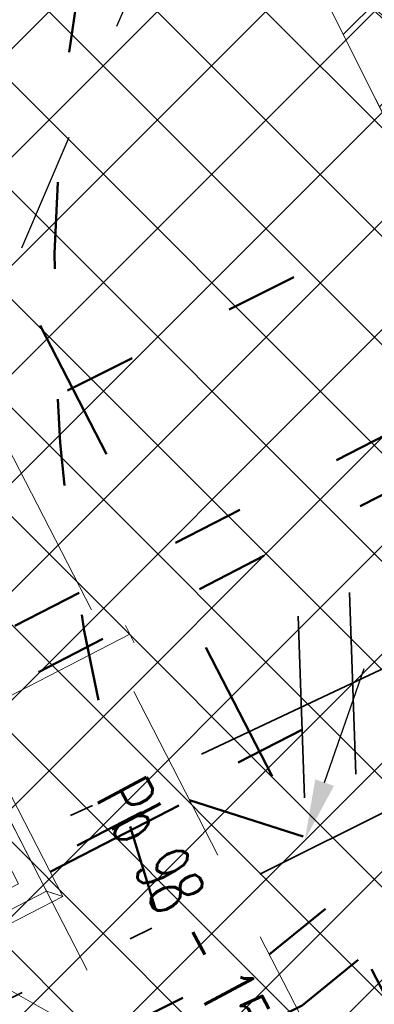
# Model space of a CAD drawing. Header units: metres. Extents: x 7472034 to 8439876, y 5890181 to 5961460.
# Tile 33 of 202: x 8439494.7 to 8439496.17, y 5890381.44 to 5890385.52. Entities that reach past the tile are written whole.
import ezdxf
from ezdxf import colors
from ezdxf.entities.mleader import LeaderData, LeaderLine
from ezdxf.math import Vec2, Vec3

# ---------------------------------------------------------------- set-up
doc = ezdxf.new("R2010")
doc.units = ezdxf.units.M
doc.header["$MEASUREMENT"] = 0
for name, pattern in [('$0$L218_500', [1, 0.5, -0.5]), ('ACAD_ISO03W100', [30, 12, -18]), ('DASHDOTX2', [2, 1, -0.5, 0, -0.5]), ('DASHED', [19.049999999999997, 12.7, -6.349999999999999]), ('HIDDEN', [0.375, 0.25, -0.125])]:
    doc.linetypes.add(name, pattern=pattern)
doc.layers.get('0').update_dxf_attribs({"linetype": 'CONTINUOUS', "lineweight": 5})
doc.layers.get('Defpoints').update_dxf_attribs({"linetype": 'CONTINUOUS'})
for name, color, linetype, lineweight in [('### Krawężnik', 6, 'CONTINUOUS', 35), ('_a_widok', 7, 'CONTINUOUS', 5), ('_IS.KD.opis.2', 7, 'CONTINUOUS', 18), ('_IS.KD.ZB.rura', 120, 'ACAD_ISO03W100', 50), ('_T_98', 132, 'ACAD_ISO03W100', 50), ('_T_ON_V', 181, 'ACAD_ISO03W100', 50), ('_T_zbiornik.opis', 190, 'CONTINUOUS', 13), ('a___ogony', 7, 'CONTINUOUS', 5), ('E_Kanal_iskrob.', 10, 'DASHDOTX2', 35), ('KOLOR-OBIEKT', 21, 'CONTINUOUS', 13), ('T_strefa-8', 20, 'ACAD_ISO03W100', 50), ('ZAG-obrys 018 wymiary', 7, 'CONTINUOUS', 18), ('ZAG-OBRYS013', 7, 'CONTINUOUS', 13), ('ZAG-OPIS_020', 7, 'CONTINUOUS', 25), ('zbiorniki', 7, 'CONTINUOUS', 13), ('zrębnica', 7, 'CONTINUOUS', 5)]:
    doc.layers.add(name, color=color, linetype=linetype, lineweight=lineweight)
for name, color, linetype in [('100_rzut_wym_wew', 7, 'CONTINUOUS'), ('2D - Ogólne', 7, 'CONTINUOUS'), ('_IS.BLOK.KD.doziemne', 7, 'CONTINUOUS'), ('właz', 7, 'CONTINUOUS'), ('zlew', 7, 'CONTINUOUS')]:
    doc.layers.add(name, color=color, linetype=linetype)
doc.layers.add('_IS_NO', color=11, linetype='CONTINUOUS', lineweight=20, plot=False)
doc.styles.add('BP', font='romans.shx', dxfattribs={"width": 0.8})
doc.styles.add('DIM', font='simplex.shx', dxfattribs={"width": 0.8})
doc.styles.add('RS', font='Romans.shx', dxfattribs={"width": 0.7})
doc.dimstyles.new('DIM-WEW_500', dxfattribs={"dimscale": 5, "dimtxt": 18, "dimasz": 10, "dimexe": 4, "dimexo": 8, "dimgap": 5, "dimtad": 1, "dimlfac": 0.01, "dimzin": 9, "dimdsep": 46, "dimtxsty": 'DIM', "dimblk": 'ARCHTICK', "dimcen": 5, "dimclrt": 112, "dimadec": 4, "dimazin": 2, "dimtfac": 4, "dimtmove": 0, "dimatfit": 3, "dimldrblk": 'ARCHTICK', "dimfxl": 0, "dimtolj": 1, "dimlwd": 13, "dimarcsym": 0})
pattern_1 = [(45, (967499.202946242, -71042.94610979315), (-0.2245064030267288, 0.2245064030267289), []), (135, (967499.202946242, -71042.94610979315), (-0.2245064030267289, -0.2245064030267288), [])]
pattern_2 = [(45, (967499.2092647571, -71042.97165620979), (-0.2245064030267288, 0.2245064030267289), []), (135, (967499.2092647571, -71042.97165620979), (-0.2245064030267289, -0.2245064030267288), [])]

# ---------------------------------------------------------------- blocks, each defined once
blk = doc.blocks.new('A$C7D7B3C0A')
at = {"layer": '2D - Ogólne', "linetype": 'HIDDEN', "lineweight": 15, "ltscale": 2, "flags": 128}
blk.add_lwpolyline([(1.862645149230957e-09, -2.980232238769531e-08), (3.725290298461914e-09, 9.999999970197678), (15.30000000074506, 9.999999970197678), (15.3000000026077, -2.793967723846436e-08)], close=True, dxfattribs=at)
blk.add_lwpolyline([(1.862645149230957e-09, -2.980232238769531e-08), (3.725290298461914e-09, 9.999999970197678), (15.30000000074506, 9.999999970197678), (15.3000000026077, -2.793967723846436e-08)], close=True, dxfattribs=at)
blk.add_lwpolyline([(1.862645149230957e-09, -2.980232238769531e-08), (3.725290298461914e-09, 9.999999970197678), (15.30000000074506, 9.999999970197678), (15.3000000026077, -2.793967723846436e-08)], close=True, dxfattribs=at)
blk.add_lwpolyline([(1.862645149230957e-09, -2.980232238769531e-08), (3.725290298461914e-09, 9.999999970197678), (15.30000000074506, 9.999999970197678), (15.3000000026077, -2.793967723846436e-08)], close=True, dxfattribs=at)
blk.add_lwpolyline([(1.862645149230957e-09, -2.980232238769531e-08), (3.725290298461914e-09, 9.999999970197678), (15.30000000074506, 9.999999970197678), (15.3000000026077, -2.793967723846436e-08)], close=True, dxfattribs=at)
blk.add_lwpolyline([(1.862645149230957e-09, -2.980232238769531e-08), (3.725290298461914e-09, 9.999999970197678), (15.30000000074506, 9.999999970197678), (15.3000000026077, -2.793967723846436e-08)], close=True, dxfattribs=at)
blk.add_lwpolyline([(1.862645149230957e-09, -2.980232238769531e-08), (3.725290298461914e-09, 9.999999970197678), (15.30000000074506, 9.999999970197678), (15.3000000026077, -2.793967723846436e-08)], close=True, dxfattribs=at)
blk.add_lwpolyline([(1.862645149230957e-09, -2.980232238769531e-08), (3.725290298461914e-09, 9.999999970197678), (15.30000000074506, 9.999999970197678), (15.3000000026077, -2.793967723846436e-08)], close=True, dxfattribs=at)
blk.add_lwpolyline([(1.862645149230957e-09, -2.980232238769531e-08), (3.725290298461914e-09, 9.999999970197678), (15.30000000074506, 9.999999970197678), (15.3000000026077, -2.793967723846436e-08)], close=True, dxfattribs=at)
at = {"layer": '2D - Ogólne', "linetype": 'ByBlock', "lineweight": 15, "ltscale": 2, "flags": 128}
blk.add_lwpolyline([(8.127593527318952e-10, -2.991845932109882e-08), (2.794296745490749e-09, 9.999999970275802), (15.3000000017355, 9.999999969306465), (15.3000000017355, -2.701045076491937e-08)], close=True, dxfattribs=at)
blk = doc.blocks.new('*U43')
at = {"linetype": 'Continuous', "ltscale": 100}
for points in [[(19.91938772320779, 47.49779430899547), (22.58638233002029, -27.77697788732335)], [(-1.333497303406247, 37.63738609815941), (1.333497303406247, -37.63738609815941)]]:
    blk.add_lwpolyline(points, dxfattribs=at)
blk = doc.blocks.new('Elektryk_v3')
at = {"layer": 'E_Kanal_iskrob.', "color": 1}
for points in [[(7.679727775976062, -61.57290587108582), (-17.97769471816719, -74.3612812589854), (-20.94951195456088, -68.55752696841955)], [(7.679727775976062, -61.57290587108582), (-15.38924066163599, -72.41748986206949), (-18.10128321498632, -67.15734848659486)]]:
    blk.add_lwpolyline(points, dxfattribs=at)
at = {"layer": 'E_Kanal_iskrob.', "xscale": 0.01, "yscale": 0.01, "zscale": 0.01}
blk.add_blockref('*U43', (-13.71692579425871, -71.63134465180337), dxfattribs=at)
blk = doc.blocks.new('STUDNIA NAZB')
at = {"layer": 'właz', "lineweight": 0}
blk.add_lwpolyline([(-1255, 1255.000000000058), (-335, 1255.000000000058), (-335, 335.0000000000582), (-1255, 335.0000000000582)], close=True, dxfattribs=at)
at = {"layer": 'właz', "linetype": 'Continuous', "lineweight": 0}
for centre, radius in [((-795.0000000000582, 1225.000000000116), 105), ((-795.0000000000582, 1225.000000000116), 57), ((-795.0000000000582, 1045.000000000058), 30), ((-795.0000000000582, 845.0000000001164), 57), ((-795.0000000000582, 845.0000000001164), 57), ((-795.0000000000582, 405.0000000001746), 360), ((-795.0000000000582, 620.0000000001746), 82.5), ((-795.0000000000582, 620.0000000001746), 30), ((-981.1954618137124, 512.5000000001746), 82.5), ((-608.804538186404, 512.5000000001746), 82.5), ((-981.1954618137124, 512.5000000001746), 30), ((-608.804538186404, 512.5000000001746), 30), ((-981.1954618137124, 297.5000000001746), 82.5), ((-608.804538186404, 297.5000000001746), 82.5), ((-981.1954618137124, 297.5000000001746), 30), ((-608.804538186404, 297.5000000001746), 30), ((-795.0000000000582, 190.0000000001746), 82.5), ((-795.0000000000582, 190.0000000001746), 30)]:
    blk.add_circle(centre, radius, dxfattribs=at)
at = {"layer": 'zrębnica', "lineweight": 0}
for p, q in [((-1395.000000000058, 1385.000000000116), (-1395.000000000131, -14.99999999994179)), ((-195.0000000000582, 1385.000000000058), (-1395.000000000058, 1385.000000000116)), ((-1345.000000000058, 1335.000000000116), (-1395.000000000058, 1385.000000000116)), ((-1345.000000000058, 1335.000000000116), (-1370.406218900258, 1360.406218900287)), ((-245.0000000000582, 1335.000000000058), (-195.0000000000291, 1385.000000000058)), ((-245.0000000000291, 1335.000000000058), (-219.5937810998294, 1360.406218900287)), ((-245.0000000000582, 1335.000000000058), (-219.5961940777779, 1360.403805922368)), ((-245.0000000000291, 1335.000000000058), (-219.5961940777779, 1360.403805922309)), ((-245.0000000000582, 1335.000000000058), (-219.5961940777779, 1360.403805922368)), ((-195.0000000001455, -14.99999999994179), (-195.0000000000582, 1385.000000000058)), ((-1345.000000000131, 35.00000000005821), (-1345.000000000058, 1335.000000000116)), ((-245.0000000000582, 1335.000000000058), (-1345.000000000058, 1335.000000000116)), ((-245.0000000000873, 35.00000000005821), (-245.0000000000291, 1335.000000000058)), ((-245.0000000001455, 35.00000000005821), (-245.0000000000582, 1335.000000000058)), ((-1345.000000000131, 35.00000000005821), (-1395.000000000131, -14.99999999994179)), ((-245.0000000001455, 35.00000000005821), (-1345.000000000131, 35.00000000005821)), ((-245.0000000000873, 35.00000000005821), (-195.0000000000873, -14.99999999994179)), ((-245.0000000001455, 35.00000000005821), (-219.5961940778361, 9.596194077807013)), ((-195.0000000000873, -14.99999999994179), (-1395.000000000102, -14.99999999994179))]:
    blk.add_line(p, q, dxfattribs=at)
blk = doc.blocks.new('podziemne zbiorniki paliwa')
at = {"layer": 'zbiorniki', "linetype": 'DASHED', "lineweight": 0, "ltscale": 0.06}
blk.add_line((7707294.842043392, 5842714.376389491), (7707298.995909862, 5842705.27994), dxfattribs=at)
at = {"layer": 'zbiorniki', "linetype": 'DASHED', "lineweight": 20, "ltscale": 0.06}
blk.add_line((7707298.393307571, 5842704.914386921), (7707294.171142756, 5842714.160401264), dxfattribs=at)
at = {"layer": 'zbiorniki', "linetype": 'DASHED', "lineweight": 0}
for p, q in [((7707295.074589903, 5842711.954122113), (7707297.522564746, 5842713.071982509)), ((7707295.057974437, 5842711.990507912), (7707295.091205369, 5842711.917736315)), ((7707295.057974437, 5842711.990507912), (7707295.091205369, 5842711.917736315))]:
    blk.add_line(p, q, dxfattribs=at)
at = {"layer": 'zlew', "ltscale": 0.3, "xscale": 0.001, "yscale": 0.001, "zscale": 0.001, "rotation": 24.54366785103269}
blk.add_blockref('STUDNIA NAZB', (7707297.248013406, 5842712.345562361), dxfattribs=at)
blk.add_blockref('STUDNIA NAZB', (7707297.248013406, 5842712.345562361), dxfattribs=at)
at = {"layer": '_T_zbiornik.opis', "style": 'BP', "width": 0.6}
blk.add_text('Pb 98 - 15m3', height=0.228, rotation=115.1465872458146, dxfattribs=at).set_placement((7707295.24994263, 5842712.625283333, -5.307700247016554e-07))
blk = doc.blocks.new('A$C20F0416D')
at = {"layer": '_T_98', "ltscale": 0.025}
for points in [[(7.836734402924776, 3.825146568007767), (14.59582168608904, 7.308206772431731), (16.08722835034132, 11.97092984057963), (14.93323048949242, 14.27526504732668)], [(7.577385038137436, 4.734906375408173), (13.29514014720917, 7.681352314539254), (10.91633026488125, 12.43142641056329)], [(7.675870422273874, 4.543789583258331), (13.38778146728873, 7.48722398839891), (14.53970237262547, 5.187036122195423)]]:
    blk.add_lwpolyline(points, dxfattribs=at)
at = {"layer": '_T_ON_V', "ltscale": 0.025}
for points in [[(4.992205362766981, 2.359317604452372), (5.319726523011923, 1.723743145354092), (9.298927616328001, 3.716504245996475), (10.87148666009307, 4.995262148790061), (14.75930539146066, 6.99871411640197), (16.46535427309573, 12.33249306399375), (15.38030398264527, 14.49915183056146)], [(11.36340349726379, 12.65531371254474), (13.42467817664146, 8.539302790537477), (4.190580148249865, 3.914919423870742), (4.424196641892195, 3.461572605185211)], [(4.500317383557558, 2.907378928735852), (5.267755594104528, 1.418119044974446), (9.435384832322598, 3.505243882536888), (11.00907597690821, 4.784922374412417), (14.420021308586, 6.542634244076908), (14.98677560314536, 5.410923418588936)]]:
    blk.add_lwpolyline(points, dxfattribs=at)
at = {"layer": 'zbiorniki', "linetype": 'Continuous', "lineweight": 15, "rotation": 182.7190701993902}
blk.add_blockref('podziemne zbiorniki paliwa', (7421454.543277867, 6201764.6537714), dxfattribs=at)
blk = doc.blocks.new('_Oblique')
at = {"color": 0, "linetype": 'ByBlock', "lineweight": -2}
blk.add_line((-0.5, -0.5), (0.5, 0.5), dxfattribs=at)
blk = doc.blocks.new('*D132')
at = {"layer": 'Defpoints', "color": 0, "linetype": 'Continuous', "lineweight": 60}
for p in [(8439490.081045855, 5890411.33265816), (8439490.081045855, 5890411.33265816), (8439503.593241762, 5890384.547616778)]:
    blk.add_point(p, dxfattribs=at)
at = {"layer": 'ZAG-obrys 018 wymiary', "color": 0, "linetype": 'Continuous', "lineweight": -2}
for p, q in [((8439490.081045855, 5890411.33265816), (8439490.438176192, 5890411.512818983)), ((8439503.593241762, 5890384.547616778), (8439503.9503721, 5890384.727777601))]:
    blk.add_line(p, q, dxfattribs=at)
at = {"layer": 'ZAG-obrys 018 wymiary', "color": 0, "linetype": 'Continuous', "lineweight": 13}
blk.add_line((8439503.593241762, 5890384.547616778), (8439490.081045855, 5890411.33265816), dxfattribs=at)
at = {"layer": 'ZAG-obrys 018 wymiary', "color": 0, "linetype": 'Continuous', "lineweight": 13, "xscale": 0.3, "yscale": 0.3, "zscale": 0.3}
for p, rotation in [((8439490.081045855, 5890411.33265816), 116.7694823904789), ((8439503.593241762, 5890384.547616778), 296.7694823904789)]:
    blk.add_blockref('_Oblique', p, dxfattribs=dict(at, rotation=rotation))
at = {"layer": 'ZAG-obrys 018 wymiary', "color": 112, "linetype": 'Continuous', "lineweight": 25, "insert": (8439496.348970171, 5890400.239980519), "char_height": 0.8, "attachment_point": 5, "rotation": 296.7694823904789, "style": 'RS'}
blk.add_mtext('\\A1;30', dxfattribs=at)
blk = doc.blocks.new('_ArchTick')
at = {"layer": '100_rzut_wym_wew', "color": 0, "linetype": 'Continuous', "const_width": 0.15}
blk.add_lwpolyline([(-0.5, -0.5), (0.5, 0.5)], dxfattribs=at)
blk = doc.blocks.new('*D144')
at = {"layer": 'Defpoints', "color": 0, "linetype": 'Continuous', "lineweight": 60}
for p in [(8439499.048492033, 5890390.910444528), (8439493.19273551, 5890368.256074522), (8439494.279393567, 5890367.975192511)]:
    blk.add_point(p, dxfattribs=at)
at = {"layer": 'ZAG-obrys 018 wymiary', "color": 0, "linetype": 'Continuous', "lineweight": -2}
for p, q in [((8439499.823035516, 5890390.71023865), (8439500.522421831, 5890390.529459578)), ((8439493.967278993, 5890368.055868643), (8439494.666665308, 5890367.875089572))]:
    blk.add_line(p, q, dxfattribs=at)
at = {"layer": 'ZAG-obrys 018 wymiary', "color": 0, "linetype": 'Continuous', "lineweight": 13}
blk.add_line((8439500.13515009, 5890390.629562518), (8439494.279393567, 5890367.975192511), dxfattribs=at)
at = {"layer": 'ZAG-obrys 018 wymiary', "color": 0, "linetype": 'Continuous', "lineweight": 13, "xscale": 0.3, "yscale": 0.3, "zscale": 0.3}
for p, rotation in [((8439500.13515009, 5890390.629562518), 75.5072587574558), ((8439494.279393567, 5890367.975192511), 255.5072587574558)]:
    blk.add_blockref('_Oblique', p, dxfattribs=dict(at, rotation=rotation))
at = {"layer": 'ZAG-obrys 018 wymiary', "color": 112, "linetype": 'Continuous', "lineweight": 25, "insert": (8439497.511322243, 5890382.876199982), "char_height": 0.8, "attachment_point": 5, "rotation": 75.5072587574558, "style": 'RS'}
blk.add_mtext('\\A1;23.4', dxfattribs=at)
blk = doc.blocks.new('_Open30')
at = {"color": 0, "linetype": 'ByBlock', "lineweight": -2}
for p, q in [((-1, 0.26794919), (0, 0)), ((0, 0), (-1, -0.26794919)), ((0, 0), (-1, 0))]:
    blk.add_line(p, q, dxfattribs=at)
blk = doc.blocks.new('*D150')
at = {"layer": 'Defpoints', "color": 0, "linetype": 'Continuous', "lineweight": 60}
for p in [(8439495.295166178, 5890413.452423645), (8439503.9503721, 5890384.727777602)]:
    blk.add_point(p, dxfattribs=at)
at = {"layer": 'ZAG-obrys 018 wymiary', "color": 0, "linetype": 'Continuous', "lineweight": 13}
blk.add_line((8439496.232624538, 5890410.341214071), (8439495.381717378, 5890413.165180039), dxfattribs=at)
at = {"layer": 'ZAG-obrys 018 wymiary', "color": 0, "linetype": 'Continuous', "lineweight": 13, "xscale": 0.3, "yscale": 0.3, "zscale": 0.3, "rotation": 106.7684137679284}
blk.add_blockref('_Open30', (8439495.295166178, 5890413.452423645), dxfattribs=at)
at = {"layer": 'ZAG-obrys 018 wymiary', "color": 112, "linetype": 'Continuous', "lineweight": 25, "insert": (8439496.541688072, 5890411.395196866), "char_height": 0.8, "attachment_point": 5, "rotation": 286.7684137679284, "style": 'RS'}
blk.add_mtext('\\A1;R30', dxfattribs=at)
blk = doc.blocks.new('A$C1D2679FE')
at = {"layer": 'KOLOR-OBIEKT', "lineweight": 9, "ltscale": 200}
h = blk.add_hatch(dxfattribs=at)
h.set_pattern_fill('ANSI37', color=253, scale=0.1, angle=16)
h.set_pattern_definition([(61, (-7471780.020262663, -5961378.212846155), (-0.2776917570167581, 0.153927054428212), []), (151, (-7471780.020262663, -5961378.212846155), (-0.153927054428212, -0.2776917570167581), [])])
edge = h.paths.add_edge_path()
edge.add_line((196.975401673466, 33.54016214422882), (192.3495923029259, 34.13512154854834))
edge.add_line((192.3495923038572, 34.13512154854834), (187.7176397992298, 34.7308710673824))
edge.add_line((187.7176398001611, 34.7308710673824), (178.5077782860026, 36.15998750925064))
edge.add_line((178.5077782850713, 36.15998750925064), (176.6601969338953, 36.5026140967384))
edge.add_arc((181.3685569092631, 38.18527459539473), 5.000000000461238, 199.6657310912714, 261.1796204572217)
edge.add_line((180.6018702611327, 33.24440507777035), (187.358021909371, 32.19603671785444))
edge.add_line((187.3580219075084, 32.19603671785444), (192.0230219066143, 31.59603671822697))
edge.add_line((192.0230219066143, 31.59603671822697), (196.6880219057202, 30.9960367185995))
edge.add_line((196.6880219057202, 30.9960367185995), (201.9780219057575, 30.48103671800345))
edge.add_line((201.9780219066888, 30.48103671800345), (207.2680219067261, 29.96603671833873))
edge.add_line((207.2680219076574, 29.96603671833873), (216.468021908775, 29.35603671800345))
edge.add_line((216.4680219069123, 29.35603671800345), (221.8830219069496, 29.11103671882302))
edge.add_line((221.8830219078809, 29.11103671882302), (227.2980219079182, 28.86603671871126))
edge.add_line((227.2980219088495, 28.86603671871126), (233.718021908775, 28.60103671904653))
edge.add_line((233.7180219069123, 28.60103671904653), (240.1380219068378, 28.33603671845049))
edge.add_line((240.1380219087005, 28.33603671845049), (245.3280219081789, 28.076036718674))
edge.add_line((245.3280219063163, 28.076036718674), (246.1380219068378, 28.00603671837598))
edge.add_line((246.1380219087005, 28.00603671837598), (248.4280219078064, 27.98603671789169))
edge.add_line((248.4280219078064, 27.98603671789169), (251.4080219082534, 28.33603671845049))
edge.add_line((251.4080219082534, 28.33603671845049), (255.3380219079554, 29.13603671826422))
edge.add_line((255.3380219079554, 29.13603671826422), (258.1480219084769, 30.35603671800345))
edge.add_line((258.1480219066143, 30.35603671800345), (260.6280219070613, 32.076036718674))
edge.add_line((260.6280219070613, 32.076036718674), (262.7080219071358, 34.29603671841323))
edge.add_line((262.7080219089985, 34.29603671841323), (264.3880219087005, 36.826036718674))
edge.add_line((264.3880219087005, 36.826036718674), (265.608021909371, 39.59603671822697))
edge.add_line((265.6080219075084, 39.59603671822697), (266.4080219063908, 42.53603671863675))
edge.add_line((266.4080219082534, 42.53603671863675), (266.6380219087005, 45.60603671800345))
edge.add_line((266.6380219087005, 45.60603671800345), (266.3380219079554, 48.59603671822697))
edge.add_line((266.3380219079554, 48.59603671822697), (265.628021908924, 51.53603671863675))
edge.add_line((265.6280219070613, 51.53603671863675), (264.5280219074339, 54.28603671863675))
edge.add_line((264.5280219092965, 54.28603671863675), (263.3880219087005, 57.11603671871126))
edge.add_line((263.3880219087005, 57.11603671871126), (262.5430219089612, 59.47103671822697))
edge.add_line((262.5430219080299, 59.47103671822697), (261.6980219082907, 61.826036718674))
edge.add_line((261.6980219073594, 61.826036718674), (260.5980219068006, 65.15103671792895))
edge.add_line((260.5980219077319, 65.15103671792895), (259.4980219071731, 68.47603671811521))
edge.add_line((259.4980219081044, 68.47603671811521), (257.3916487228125, 67.77919145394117))
edge.add_line((257.3916487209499, 67.77919145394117), (258.1675714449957, 64.34697791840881))
edge.add_line((258.167571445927, 64.34697791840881), (259.2776264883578, 60.99158426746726))
edge.add_line((259.2776264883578, 60.99158426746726), (260.1334384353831, 58.60645156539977))
edge.add_line((260.1334384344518, 58.60645156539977), (260.9950570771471, 56.20513570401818))
edge.add_line((260.9950570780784, 56.20513570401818), (262.1522789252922, 53.33238322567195))
edge.add_line((262.1522789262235, 53.33238322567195), (263.1827648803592, 50.75616833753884))
edge.add_line((263.1827648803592, 50.75616833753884), (263.8083402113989, 48.16575780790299))
edge.add_line((263.8083402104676, 48.16575780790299), (264.0684198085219, 45.57363114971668))
edge.add_line((264.0684198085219, 45.57363114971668), (263.8734869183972, 42.97170083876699))
edge.add_line((263.8734869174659, 42.97170083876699), (263.1880731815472, 40.45280535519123))
edge.add_line((263.1880731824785, 40.45280535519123), (262.1337886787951, 38.05906103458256))
edge.add_line((262.1337886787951, 38.05906103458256), (260.6936748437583, 35.89031817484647))
edge.add_line((260.6936748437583, 35.89031817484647), (258.9457271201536, 34.02472012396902))
edge.add_line((258.9457271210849, 34.02472012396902), (256.8967191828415, 32.60363397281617))
edge.add_line((256.8967191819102, 32.60363397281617), (254.5645412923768, 31.59108698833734))
edge.add_line((254.5645412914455, 31.59108698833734), (251.0026761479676, 30.86602538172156))
edge.add_line((251.0026761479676, 30.86602538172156), (248.2893446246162, 30.54734550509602))
edge.add_line((248.2893446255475, 30.54734550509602), (246.2595893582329, 30.56507262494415))
edge.add_line((246.2595893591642, 30.56507262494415), (245.5023283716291, 30.63051493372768))
edge.add_line((245.5023283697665, 30.63051493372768), (240.2548571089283, 30.89339403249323))
edge.add_line((240.2548571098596, 30.89339403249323), (233.8236017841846, 31.1588586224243))
edge.add_line((233.8236017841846, 31.1588586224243), (227.4086662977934, 31.42364957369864))
edge.add_line((227.4086662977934, 31.42364957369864), (221.9987299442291, 31.66842047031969))
edge.add_line((221.9987299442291, 31.66842047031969), (217.4544723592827, 31.90290945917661))
edge.add_line((217.4544723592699, 31.90290945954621), (217.0910134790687, 31.92589690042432))
edge.add_line((217.0910134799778, 31.92589689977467), (214.8768218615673, 32.06593639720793))
edge.add_line((214.876821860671, 32.06593639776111), (207.0033997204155, 32.56390146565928))
edge.add_line((207.0033997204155, 32.56390146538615), (202.2260741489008, 33.02899081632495))
edge.add_line((202.2260741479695, 33.02899081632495), (196.975401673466, 33.54016214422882))
blk = doc.blocks.new('A$C2C426404')
at = {"layer": '_IS_NO'}
for points, knots in [([(50.6228041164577, 30.56321178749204, 1.829566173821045e-06), (53.11749188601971, 30.21319374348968), (56.38514522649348, 30.67444155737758), (60.99540497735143, 30.04553546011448), (68.19327101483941, 22.54355850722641, -2.469325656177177e-08), (70.8769634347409, 19.46133922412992, 5.150448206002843e-09), (74.71212187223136, 14.31917844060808, -1.219795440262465e-09), (78.88802252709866, 13.86142715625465), (82.75564656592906, 12.70757211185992)], [0, 0, 0, 0, 7.578698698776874, 9.67195365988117, 16.27655537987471, 24.33370670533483, 30.35915105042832, 36.79354326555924, 36.79354326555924, 36.79354326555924, 36.79354326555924]), ([(34.69758252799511, 26.62029764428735, 1.829566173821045e-06), (40.87218305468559, 26.41112569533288, 1.667744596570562e-06), (49.61345895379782, 24.40192037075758), (56.18036241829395, 20.44034491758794, -1.622211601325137e-07), (58.82988067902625, 19.20467422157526, -1.627363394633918e-07), (59.09417402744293, 19.08442812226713, -1.62117903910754e-07)], [0, 0, 0, 0, 10.98030812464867, 19.58301366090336, 20.55410556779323, 20.55410556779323, 20.55410556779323, 20.55410556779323]), ([(22.24795573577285, 20.37028996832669, 1.829566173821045e-06), (26.42848519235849, 20.36833205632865, 2.595275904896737e-06), (34.77398029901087, 19.71811303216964, 3.653563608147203e-06), (38.92662956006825, 20.04217899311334, -5.197057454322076e-07), (43.77274004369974, 17.83557516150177, 1.833094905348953e-07), (51.08127841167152, 15.06439746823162, -1.538063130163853e-07), (58.09044384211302, 9.696452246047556, 2.324577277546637e-08), (65.34780037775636, 7.091900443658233, 5.796258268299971e-09), (69.6463277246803, 6.131249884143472)], [0, 0, 0, 0, 12.09868180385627, 16.72159260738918, 20.95800891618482, 26.67839108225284, 41.1845399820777, 48.39980958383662, 48.39980958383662, 48.39980958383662, 48.39980958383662])]:
    blk.add_open_spline(points, degree=3, knots=knots, dxfattribs=at)
at = {"layer": '_IS_NO', "ltscale": 0.1}
for points, knots in [([(55.69703794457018, 26.44192530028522, 8.07171421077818e-08), (60.47702913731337, 24.37489471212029, 4.118097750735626e-07), (65.41527824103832, 21.38608461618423, 8.932878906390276e-07), (68.42167646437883, 18.98607052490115, -1.681326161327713e-07), (71.60992970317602, 12.73766223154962), (75.29265419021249, 11.98629271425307, 1.662301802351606e-08), (79.75433884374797, 11.20084950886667)], [13.0881689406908, 13.0881689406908, 13.0881689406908, 13.0881689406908, 21.71831455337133, 28.5577747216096, 34.1003045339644, 40.71973107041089, 40.71973107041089, 40.71973107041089, 40.71973107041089]), ([(27.67626924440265, 23.09287754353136, 1.829566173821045e-06), (31.68315875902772, 23.09132452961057, 2.263426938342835e-06), (38.09081487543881, 23.52010669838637, 2.956097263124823e-06), (46.0190905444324, 20.44823641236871), (52.02710655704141, 18.01596992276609, 1.18983141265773e-07), (57.48081744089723, 14.61059598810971, 3.880691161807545e-08), (63.15046560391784, 12.16836789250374), (64.01579423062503, 9.527138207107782), (68.70553139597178, 8.717305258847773), (72.93792583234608, 7.781059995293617)], [0, 0, 0, 0, 11.95042031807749, 19.07916594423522, 25.47980302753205, 30.85202744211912, 32.94528240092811, 39.66304915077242, 46.67346183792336, 46.67346183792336, 46.67346183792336, 46.67346183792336])]:
    blk.add_open_spline(points, degree=3, knots=knots, dxfattribs=at)
blk = doc.blocks.new('JPII.KD_aktualizacja rzędnych_20.12.2024')
at = {"layer": '_IS.KD.ZB.rura', "ltscale": 0.05}
for p, q in [((8438633.785056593, 5890682.729557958), (8438638.152601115, 5890674.253034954)), ((8438635.20127614, 5890677.798599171), (8438635.779085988, 5890678.09631679)), ((8438636.250322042, 5890677.94556246), (8438635.779085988, 5890678.09631679))]:
    blk.add_line(p, q, dxfattribs=at)
at = {"layer": '_IS.KD.opis.2', "color": 0}
ml = blk.add_multileader_mtext('Standard', dxfattribs=at)
ml.set_content('\\A1;5', style='RS')
ml.set_leader_properties()
ml.build(insert=Vec2(0, 0))
ml.multileader.update_dxf_attribs({"text_left_attachment_type": 2, "text_right_attachment_type": 2, "dogleg_length": 0.2, "arrow_head_size": 0.25})
ctx = ml.context
ctx.base_point, ctx.char_height, ctx.arrow_head_size, ctx.landing_gap_size, ctx.plane_origin = Vec3(8438636.547446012, 5890683.328685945), 1, 0.25, 0.3, Vec3(8438570.59096331, 5890645.068219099)
ctx.left_attachment, ctx.right_attachment, ctx.text_align_type = 2, 2, 1
notes = []
notes.append((ctx, [(0, (1, 1, 0), (8438636.347446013, 5890683.328685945), (1, 0), 0.2, [(0, [(8438633.405741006, 5890676.479246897)], 0, [])])]))
ctx.mtext.insert, ctx.mtext.width, ctx.mtext.alignment, ctx.mtext.flow_direction = Vec3(8438637.080779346, 5890683.828685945), 3.033132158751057, 2, 5
ml = blk.add_multileader_mtext('Standard', dxfattribs=at)
ml.set_content('\\A1;2', style='RS')
ml.set_leader_properties()
ml.build(insert=Vec2(0, 0))
ml.multileader.update_dxf_attribs({"text_left_attachment_type": 2, "text_right_attachment_type": 2, "dogleg_length": 0.2, "arrow_head_size": 0.25})
ctx = ml.context
ctx.base_point, ctx.char_height, ctx.arrow_head_size, ctx.landing_gap_size, ctx.plane_origin = Vec3(8438637.764964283, 5890681.708344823), 1, 0.25, 0.3, Vec3(8438573.366328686, 5890646.668868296)
ctx.left_attachment, ctx.right_attachment, ctx.text_align_type = 2, 2, 1
notes.append((ctx, [(0, (1, 1, 0), (8438637.564964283, 5890681.708344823), (1, 0), 0.2, [(0, [(8438636.256796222, 5890677.932409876)], 0, [])])]))
ctx.mtext.insert, ctx.mtext.width, ctx.mtext.alignment, ctx.mtext.flow_direction = Vec3(8438638.298297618, 5890682.208344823), 3.033132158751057, 2, 5
for ctx, leaders in notes:
    for number, flags, end, landing, length, lines in leaders:
        leader = LeaderData()
        leader.index, (leader.has_last_leader_line, leader.has_dogleg_vector, leader.attachment_direction) = number, flags
        leader.last_leader_point, leader.dogleg_vector, leader.dogleg_length = Vec3(end), Vec3(landing), length
        for number, points, colour, breaks in lines:
            line = LeaderLine()
            line.index, line.vertices, line.color, line.breaks = number, Vec3.list(points), colors.encode_raw_color(colour), breaks
            leader.lines.append(line)
        ctx.leaders.append(leader)

msp = doc.modelspace()

# ---------------------------------------------------------------- hatches: boundary and pattern name
at = {"layer": 'KOLOR-OBIEKT', "lineweight": 9}
h = msp.add_hatch(dxfattribs=at)
h.set_pattern_fill('ANSI37', color=73, scale=0.1)
h.set_pattern_definition(pattern_2)
edge = h.paths.add_edge_path()
edge.add_arc((8439443.60123986, 5890379.17988472), 6.652831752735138, 296.7043321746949, 335.0331150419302)
edge.add_arc((8439476.194075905, 5890367.917634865), 27.87464989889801, 155.1393615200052, 162.3446315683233, ccw=False)
edge.add_arc((8439457.399943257, 5890376.211109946), 7.345078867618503, 127.98309878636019, 152.2023641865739, ccw=False)
edge.add_arc((8439457.741930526, 5890376.488713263), 7.349948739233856, 107.1989600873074, 131.4182254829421, ccw=False)
edge.add_line((8439455.568618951, 5890383.509999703), (8439473.898437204, 5890392.710084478))
edge.add_arc((8439481.742870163, 5890376.384611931), 18.11232128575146, 99.26977735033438, 115.6644084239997, ccw=False)
edge.add_line((8439478.825278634, 5890394.260401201), (8439481.377171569, 5890394.321440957))
edge.add_arc((8439482.909595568, 5890377.390082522), 17.00056533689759, 88.22393661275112, 95.17163768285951, ccw=False)
edge.add_arc((8439482.561499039, 5890405.235869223), 10.88860248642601, 274.6092070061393, 298.9976789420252)
edge.add_arc((8443006.923870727, 5883371.657126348), 7856.29059094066, 116.59181359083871, 116.61107962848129, ccw=False)
edge.add_arc((8439465.895823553, 5890431.340313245), 42.15757971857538, 305.2087751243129, 306.7865132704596)
edge.add_arc((8439488.80074795, 5890400.283338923), 3.577668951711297, 310.8590814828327, 340.7280968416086)
edge.add_line((8439492.177934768, 5890399.102523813), (8439493.275267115, 5890403.980640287))
edge.add_line((8439493.275267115, 5890403.980640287), (8439502.266345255, 5890408.28072203))
edge.add_line((8439502.266345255, 5890408.28072203), (8439504.844191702, 5890407.694009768))
edge.add_line((8439504.844191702, 5890407.694009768), (8439506.125281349, 5890405.329609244))
edge.add_arc((8439507.019670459, 5890405.776898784), 0.9999999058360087, 206.5699188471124, 283.6833393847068)
edge.add_line((8439507.256226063, 5890404.805280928), (8439511.624560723, 5890406.970734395))
edge.add_line((8439511.624560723, 5890406.970734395), (8439511.39896348, 5890407.420225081))
edge.add_line((8439511.39896348, 5890407.420225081), (8439510.561982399, 5890407.017405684))
edge.add_line((8439510.561982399, 5890407.017405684), (8439509.330427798, 5890409.481424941))
edge.add_line((8439509.330427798, 5890409.481424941), (8439512.635426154, 5890411.138401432))
edge.add_line((8439512.635426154, 5890411.138401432), (8439512.638568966, 5890411.136467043))
edge.add_line((8439512.638568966, 5890411.136467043), (8439515.998443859, 5890412.829496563))
edge.add_line((8439515.998443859, 5890412.829496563), (8439517.239018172, 5890410.325621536))
edge.add_line((8439517.239018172, 5890410.325621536), (8439513.919446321, 5890408.633274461))
edge.add_line((8439513.919446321, 5890408.633274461), (8439514.091312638, 5890408.235941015))
edge.add_line((8439514.091312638, 5890408.235941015), (8439518.839102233, 5890410.604261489))
edge.add_line((8439518.839102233, 5890410.604261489), (8439518.585943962, 5890412.843737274))
edge.add_line((8439518.585943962, 5890412.843737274), (8439518.274555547, 5890413.628049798))
edge.add_line((8439518.274555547, 5890413.628049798), (8439517.839658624, 5890414.494365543))
edge.add_line((8439517.839658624, 5890414.494365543), (8439524.310164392, 5890417.742607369))
edge.add_line((8439524.310164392, 5890417.742607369), (8439525.122207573, 5890416.124990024))
edge.add_line((8439525.122207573, 5890416.124990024), (8439526.840645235, 5890414.670893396))
edge.add_line((8439526.840645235, 5890414.670893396), (8439527.244697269, 5890414.489695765))
edge.add_arc((8439552.769967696, 5890317.570311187), 100.2242811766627, 102.79246926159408, 104.75471345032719, ccw=False)
edge.add_arc((8439529.321881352, 5890420.105147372), 4.960037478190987, 284.6730648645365, 320.3902958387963)
edge.add_arc((8435016.013859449, 5889290.11735932), 4655.555010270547, 14.00691021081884, 14.04831962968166)
edge.add_line((8439532.327549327, 5890420.207226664), (8439525.877549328, 5890423.127226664))
edge.add_line((8439525.877549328, 5890423.127226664), (8439431.028022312, 5890376.803268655))
edge.add_line((8439431.028022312, 5890376.803268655), (8439435.479127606, 5890375.417226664))
edge.add_line((8439435.479127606, 5890375.417226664), (8439446.590932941, 5890373.236661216))
edge = h.paths.add_edge_path()
edge.add_arc((8439530.228804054, 5890405.916425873), 3.001836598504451, 99.44813666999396, 208.2631515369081)
edge.add_line((8439527.5848402, 5890404.494990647), (8439533.209264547, 5890393.206690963))
edge.add_line((8439533.209264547, 5890393.206690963), (8439519.17443581, 5890386.185049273))
edge.add_line((8439519.17443581, 5890386.185049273), (8439523.57812012, 5890377.411604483))
edge.add_line((8439523.57812012, 5890377.411604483), (8439517.455507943, 5890374.324033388))
edge.add_line((8439517.455507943, 5890374.324033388), (8439517.445860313, 5890374.319191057))
edge.add_line((8439517.445860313, 5890374.319191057), (8439517.33905848, 5890374.265585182))
edge.add_line((8439517.33905848, 5890374.265585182), (8439516.815779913, 5890375.308140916))
edge.add_line((8439516.815779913, 5890375.308140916), (8439511.370501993, 5890372.574998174))
edge.add_line((8439511.370501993, 5890372.574998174), (8439511.888417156, 5890371.529804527))
edge.add_line((8439511.888417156, 5890371.529804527), (8439506.425671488, 5890368.787948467))
edge.add_line((8439506.425671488, 5890368.787948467), (8439505.890341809, 5890369.841556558))
edge.add_line((8439505.890341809, 5890369.841556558), (8439505.8884594, 5890369.869391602))
edge.add_line((8439505.8884594, 5890369.869391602), (8439500.283276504, 5890366.97762632))
edge.add_line((8439500.283276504, 5890366.97762632), (8439519.478066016, 5890366.160130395))
edge.add_line((8439519.478066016, 5890366.160130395), (8439542.767549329, 5890378.417226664))
edge.add_line((8439542.767549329, 5890378.417226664), (8439538.675788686, 5890394.802262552))
edge.add_line((8439538.675788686, 5890394.802262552), (8439537.066416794, 5890401.238139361))
edge.add_line((8439537.066416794, 5890401.238139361), (8439535.557306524, 5890407.69906358))
edge.add_arc((8439531.145391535, 5890400.872499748), 8.128158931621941, 57.12596579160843, 99.98506404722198)
edge = h.paths.add_edge_path()
edge.add_line((8439470.194509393, 5890384.137651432), (8439461.355169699, 5890379.697090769))
edge.add_line((8439461.355169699, 5890379.697090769), (8439460.080861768, 5890379.068371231))
edge.add_line((8439460.080861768, 5890379.068371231), (8439457.869254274, 5890377.642639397))
edge.add_arc((8439460.609507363, 5890373.444653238), 5.013190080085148, 123.1346622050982, 204.022759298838)
edge.add_line((8439456.030540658, 5890371.403786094), (8439459.447549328, 5890370.707226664))
edge.add_line((8439459.447549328, 5890370.707226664), (8439480.497107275, 5890367.736747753))
edge.add_line((8439480.497107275, 5890367.736747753), (8439497.963342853, 5890367.082590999))
edge.add_line((8439497.963342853, 5890367.082590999), (8439496.62020549, 5890369.722641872))
edge.add_line((8439496.62020549, 5890369.722641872), (8439494.91788047, 5890373.087302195))
edge.add_arc((8439489.468037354, 5890366.363615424), 8.654984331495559, 50.97371617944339, 58.22889977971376)
edge.add_line((8439494.025120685, 5890373.721722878), (8439490.036071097, 5890376.575637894))
edge.add_line((8439490.036071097, 5890376.575637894), (8439489.954459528, 5890375.592465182))
edge.add_line((8439489.954459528, 5890375.592465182), (8439490.917133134, 5890375.538648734))
edge.add_line((8439490.917133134, 5890375.538648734), (8439490.678913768, 5890371.956837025))
edge.add_line((8439490.678913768, 5890371.956837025), (8439482.55041443, 5890372.440399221))
edge.add_line((8439482.55041443, 5890372.440399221), (8439482.851718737, 5890376.020734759))
edge.add_line((8439482.851718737, 5890376.020734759), (8439487.354100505, 5890375.749064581))
edge.add_line((8439487.354100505, 5890375.749064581), (8439487.521080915, 5890378.34061919))
edge.add_line((8439487.521080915, 5890378.34061919), (8439481.803471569, 5890382.401025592))
edge.add_arc((8439487.942466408, 5890392.088814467), 11.46911116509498, 231.6002274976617, 237.6382272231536, ccw=False)
edge.add_line((8439480.818489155, 5890383.100518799), (8439480.351152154, 5890383.41057529))
edge.add_line((8439480.351152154, 5890383.41057529), (8439479.210044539, 5890382.939428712))
edge.add_line((8439479.210044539, 5890382.939428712), (8439480.412913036, 5890383.399613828))
edge.add_arc((8439474.682487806, 5890375.167564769), 10.03017472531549, 55.15777404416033, 116.5800473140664)
h.paths.add_polyline_path([(8439461.898919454, 5890370.792156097), (8439462.257176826, 5890373.552492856)], flags=16)
h = msp.add_hatch(dxfattribs=at)
h.set_pattern_fill('ANSI37', color=253, scale=0.1)
h.set_pattern_definition(pattern_2)
edge = h.paths.add_edge_path()
edge.add_arc((8439529.163071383, 5890420.279666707), 5.193757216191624, 276.50229096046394, 320.0240354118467, ccw=False)
edge.add_line((8439529.751227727, 5890415.119319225), (8439525.812744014, 5890414.153171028))
edge.add_line((8439525.812744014, 5890414.153171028), (8439519.208160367, 5890410.804184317))
edge.add_line((8439519.208160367, 5890410.804184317), (8439517.988028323, 5890410.126512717))
edge.add_line((8439517.988028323, 5890410.126512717), (8439514.091312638, 5890408.235941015))
edge.add_line((8439514.091312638, 5890408.235941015), (8439511.613697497, 5890406.992378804))
edge.add_line((8439511.613697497, 5890406.992378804), (8439509.258949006, 5890405.810485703))
edge.add_line((8439509.258949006, 5890405.810485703), (8439507.371756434, 5890404.83508177))
edge.add_arc((8439506.940777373, 5890405.737469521), 1.000023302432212, 206.5712342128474, 295.5290722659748, ccw=False)
edge.add_line((8439506.046377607, 5890405.290148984), (8439504.844186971, 5890407.693988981))
edge.add_line((8439504.844186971, 5890407.693988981), (8439502.261629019, 5890408.281795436))
edge.add_line((8439502.261629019, 5890408.281795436), (8439499.350132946, 5890407.011538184))
edge.add_line((8439499.350132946, 5890407.011538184), (8439493.30510976, 5890403.995621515))
edge.add_line((8439493.30510976, 5890403.995621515), (8439492.177918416, 5890399.102451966))
edge.add_arc((8439488.801253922, 5890400.282879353), 3.577047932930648, 293.05521913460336, 340.73119789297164, ccw=False)
edge.add_line((8439490.202090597, 5890396.991537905), (8439487.801423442, 5890395.78932472))
edge.add_arc((8439482.51122255, 5890404.317896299), 10.03607286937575, 278.1216072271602, 301.8109775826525, ccw=False)
edge.add_line((8439483.9290645, 5890394.382480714), (8439478.825278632, 5890394.260401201))
edge.add_arc((8439481.742870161, 5890376.384611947), 18.11232126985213, 99.26977735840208, 115.6644084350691)
edge.add_line((8439473.898437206, 5890392.710084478), (8439455.537130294, 5890383.494194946))
edge.add_arc((8439458.368862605, 5890375.380272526), 8.593860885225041, 109.2388197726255, 150.5606865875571)
edge.add_line((8439450.884668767, 5890379.604167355), (8439456.921008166, 5890377.849276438))
edge.add_line((8439456.921008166, 5890377.849276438), (8439458.055979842, 5890377.519316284))
edge.add_arc((8439462.056345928, 5890374.376166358), 5.087466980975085, 112.4172144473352, 141.842727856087, ccw=False)
edge.add_line((8439460.116249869, 5890379.079181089), (8439470.201913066, 5890384.141371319))
edge.add_arc((8439474.670732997, 5890375.058466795), 10.12272227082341, 52.60385305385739, 116.19734301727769, ccw=False)
edge.add_line((8439480.818489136, 5890383.100518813), (8439494.035062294, 5890373.735722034))
edge.add_arc((8439499.404929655, 5890380.165137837), 8.376924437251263, 230.1312663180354, 239.1071883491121)
edge.add_arc((8439492.046879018, 5890368.073539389), 5.778072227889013, 28.405105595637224, 58.05675779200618, ccw=False)
edge.add_line((8439497.129307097, 5890370.822183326), (8439498.920012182, 5890367.249241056))
edge.add_line((8439498.920012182, 5890367.249241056), (8439502.137476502, 5890368.864147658))
edge.add_line((8439502.137476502, 5890368.864147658), (8439500.881438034, 5890371.366619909))
edge.add_arc((8439501.41146424, 5890371.651481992), 0.6017260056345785, 32.69127385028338, 208.2557647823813, ccw=False)
edge.add_line((8439501.917872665, 5890371.97648152), (8439503.213570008, 5890369.395299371))
edge.add_line((8439503.213570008, 5890369.395299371), (8439521.788261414, 5890378.745992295))
edge.add_line((8439521.788261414, 5890378.745992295), (8439512.863585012, 5890396.520876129))
edge.add_arc((8439515.497668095, 5890397.863594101), 2.956566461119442, 115.92003145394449, 207.0101116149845, ccw=False)
edge.add_line((8439514.20530482, 5890400.522744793), (8439524.043376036, 5890405.489377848))
edge.add_line((8439524.043376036, 5890405.489377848), (8439526.586557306, 5890407.103247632))
edge.add_line((8439526.586557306, 5890407.103247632), (8439529.129738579, 5890408.717117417))
edge.add_arc((8439531.212438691, 5890401.016589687), 7.97720296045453, 58.08019787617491, 105.13424418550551, ccw=False)
edge.add_line((8439535.43023892, 5890407.787551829), (8439533.14312037, 5890416.942853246))
edge = h.paths.add_edge_path(flags=16)
edge.add_line((8439502.061371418, 5890393.458260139), (8439496.04637926, 5890390.43770596))
edge.add_arc((8439496.464019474, 5890389.751908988), 0.8029575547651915, 121.3407965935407, 301.694103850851)
edge.add_line((8439496.8858806, 5890389.068700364), (8439502.900872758, 5890392.089254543))
edge.add_arc((8439502.27990767, 5890392.650368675), 0.83692694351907, 317.898520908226, 465.1363795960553)
edge = h.paths.add_edge_path(flags=16)
edge.add_line((8439505.00109902, 5890384.089630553), (8439500.444638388, 5890381.798632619))
edge.add_arc((8439500.084983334, 5890382.51322949), 0.8000002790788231, 116.620304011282, 296.7160130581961, ccw=False)
edge.add_line((8439499.72652247, 5890383.228426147), (8439504.283989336, 5890385.517420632))
edge.add_arc((8439504.642916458, 5890384.80371257), 0.7988791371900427, -63.361719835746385, 116.69803695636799, ccw=False)
at = {"layer": 'KOLOR-OBIEKT', "lineweight": 9, "ltscale": 200}
h = msp.add_hatch(dxfattribs=at)
h.set_pattern_fill('ANSI37', color=231, scale=0.1)
h.set_pattern_definition(pattern_1)
edge = h.paths.add_edge_path()
edge.add_line((8439512.863585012, 5890396.520876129), (8439521.788261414, 5890378.745992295))
edge.add_line((8439521.788261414, 5890378.745992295), (8439503.213570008, 5890369.395299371))
edge.add_line((8439503.213570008, 5890369.395299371), (8439501.917872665, 5890371.97648152))
edge.add_arc((8439501.411425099, 5890371.65154851), 0.6017230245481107, 32.6839302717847, 208.2631083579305)
edge.add_line((8439500.881438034, 5890371.366619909), (8439502.137476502, 5890368.864147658))
edge.add_line((8439502.137476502, 5890368.864147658), (8439498.920012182, 5890367.249241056))
edge.add_line((8439498.920012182, 5890367.249241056), (8439497.129307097, 5890370.822183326))
edge.add_line((8439497.129307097, 5890370.822183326), (8439495.555644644, 5890372.655868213))
edge.add_line((8439495.555644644, 5890372.655868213), (8439494.901445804, 5890373.120452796))
edge.add_line((8439494.901445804, 5890373.120452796), (8439497.963342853, 5890367.082590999))
edge.add_line((8439497.963342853, 5890367.082590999), (8439500.283276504, 5890366.97762632))
edge.add_line((8439500.283276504, 5890366.97762632), (8439505.893878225, 5890369.872187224))
edge.add_line((8439505.893878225, 5890369.872187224), (8439506.425671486, 5890368.787948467))
edge.add_line((8439506.425671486, 5890368.787948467), (8439511.888417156, 5890371.529804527))
edge.add_line((8439511.888417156, 5890371.529804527), (8439511.370501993, 5890372.574998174))
edge.add_line((8439511.370501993, 5890372.574998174), (8439516.815852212, 5890375.308177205))
edge.add_line((8439516.815852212, 5890375.308177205), (8439517.338986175, 5890374.26554889))
edge.add_line((8439517.338986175, 5890374.26554889), (8439523.580028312, 5890377.407811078))
edge.add_line((8439523.580028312, 5890377.407811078), (8439519.172527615, 5890386.188842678))
edge.add_line((8439519.172527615, 5890386.188842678), (8439530.098737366, 5890391.695090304))
edge.add_line((8439530.098737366, 5890391.695090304), (8439523.347480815, 5890405.140094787))
edge.add_line((8439523.347480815, 5890405.140094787), (8439514.198986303, 5890400.548291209))
edge.add_arc((8439515.544616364, 5890397.867007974), 3.00000000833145, 116.6502652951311, 206.6609883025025)
h.paths.add_polyline_path([(8439514.64326723, 5890399.651613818), (8439522.901414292, 5890403.796535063), (8439528.750976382, 5890392.142141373), (8439520.49282829, 5890387.997219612)], flags=16)
at = {"layer": 'KOLOR-OBIEKT', "lineweight": 9}
h = msp.add_hatch(dxfattribs=at)
h.set_pattern_fill('ANSI37', color=250, scale=0.1)
h.set_pattern_definition(pattern_1)
h.paths.add_polyline_path([(8439501.732551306, 5890396.420965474), (8439492.791081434, 5890391.943192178), (8439499.642017, 5890378.262743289), (8439508.58348686, 5890382.740478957)])

# ---------------------------------------------------------------- linework, layer by layer
at = {"layer": '_IS.KD.ZB.rura', "ltscale": 0.05}
for p, q in [((8439493.406302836, 5890386.922348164), (8439497.773847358, 5890378.44582516)), ((8439494.822522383, 5890381.991389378), (8439495.400332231, 5890382.289106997)), ((8439495.871568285, 5890382.138352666), (8439495.400332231, 5890382.289106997))]:
    msp.add_line(p, q, dxfattribs=at)
at = {"layer": 'a___ogony', "ltscale": 0.1}
msp.add_lwpolyline([(8439492.791081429, 5890391.943192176), (8439501.732551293, 5890396.420927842), (8439508.58348686, 5890382.740478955), (8439499.642017, 5890378.262743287)], close=True, dxfattribs=at)
at = {"layer": 'T_strefa-8', "color": 151, "ltscale": 0.03, "flags": 128}
for points in [[(8439506.671440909, 5890376.807697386), (8439507.560025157, 5890377.255930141, 0.4132234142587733), (8439511.111844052, 5890387.977484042), (8439510.888164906, 5890388.424663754, 0.414350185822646), (8439500.151130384, 5890391.998988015), (8439499.256820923, 5890391.551133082, 0.4169632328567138), (8439495.71974441, 5890380.748838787), (8439495.949148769, 5890380.301281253, 0.4123217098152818)], [(8439497.697815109, 5890372.817244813), (8439497.764513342, 5890374.015389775, 0.4142135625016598), (8439490.221535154, 5890382.447677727), (8439488.424317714, 5890382.547725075, 0.4142135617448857), (8439479.992029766, 5890375.004746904), (8439479.925331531, 5890373.806601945, 0.414213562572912), (8439487.468309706, 5890365.374313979), (8439489.26552715, 5890365.274266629, 0.4142135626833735)]]:
    msp.add_lwpolyline(points, format="xyb", close=True, dxfattribs=at)
at = {"layer": 'T_strefa-8', "color": 151, "ltscale": 0.03, "elevation": 3.501221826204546e-08, "flags": 128}
msp.add_lwpolyline([(8439479.342758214, 5890377.730924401), (8439479.24967575, 5890376.063520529, 0.4142135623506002), (8439486.791335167, 5890367.630053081), (8439487.41037135, 5890367.59549552, 0.4142135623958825), (8439495.843838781, 5890375.137154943), (8439495.936921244, 5890376.804558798, 0.4142135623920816), (8439488.39526182, 5890385.238026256), (8439487.776225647, 5890385.272583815, 0.4142135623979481)], format="xyb", close=True, dxfattribs=at)

# ---------------------------------------------------------------- block references
at = {"layer": '### Krawężnik', "color": 1, "linetype": 'Continuous', "lineweight": 60, "ltscale": 0.2}
msp.add_blockref('A$C1D2679FE', (8439279.223208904, 5890335.266736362), dxfattribs=at)
at = {"layer": '_a_widok', "color": 0, "linetype": 'Continuous', "lineweight": 60, "ltscale": 0.2}
msp.add_blockref('A$C2C426404', (8439438.733810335, 5890365.88383195), dxfattribs=at)
msp.add_blockref('A$C2C426404', (8439438.733810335, 5890365.88383195), dxfattribs=at)
at = {"layer": '_IS.BLOK.KD.doziemne', "linetype": '$0$L218_500'}
msp.add_blockref('JPII.KD_aktualizacja rzędnych_20.12.2024', (859.6212462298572, -295.8072097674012), dxfattribs=at)
at = {"layer": '_T_ON_V', "color": 1, "linetype": 'Continuous', "lineweight": 60, "ltscale": 0.2}
msp.add_blockref('A$C20F0416D', (8439486.43126006, 5890377.932498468), dxfattribs=at)
at = {"layer": 'ZAG-OBRYS013', "linetype": 'Continuous', "lineweight": 25, "rotation": 296.6009277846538}
msp.add_blockref('A$C7D7B3C0A', (8439492.791081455, 5890391.94319219), dxfattribs=at)
at = {"layer": 'ZAG-OPIS_020', "lineweight": 25}
msp.add_blockref('Elektryk_v3', (8439509.580092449, 5890454.305613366), dxfattribs=at)

# ---------------------------------------------------------------- dimensions: what is measured, and where the dimension line sits
at = {"layer": 'ZAG-obrys 018 wymiary', "linetype": 'Continuous', "lineweight": 25}
dim = msp.add_radius_dim(center=(8439503.9503721, 5890384.727777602), mpoint=(8439495.295166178, 5890413.452423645), dimstyle='DIM-WEW_500', override={"dimscale": 0.1, "dimtxt": 8, "dimasz": 3, "dimgap": 2, "dimlfac": 1, "dimtxsty": 'RS', "dimblk1": 'Oblique', "dimblk2": 'Open30', "dimsah": 1, "dimfxl": 50, "dimfxlon": 1}, dxfattribs=at)
dim.commit()
dim.dimension.update_dxf_attribs({"geometry": '*D150', "text_midpoint": (8439495.967200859, 5890411.222094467), "dimtype": 164})
for base, p1, p2, angle, picture, middle in [((8439490.081045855, 5890411.33265816), (8439503.593241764, 5890384.547616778), (8439490.081045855, 5890411.33265816), 116.76948239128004, '*D132', (8439495.813274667, 5890399.969739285)), ((8439494.279393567, 5890367.975192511), (8439499.048492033, 5890390.910444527), (8439493.19273551, 5890368.256074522), 255.50725875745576, '*D144', (8439498.092229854, 5890382.726045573))]:
    dim = msp.add_linear_dim(base=base, p1=p1, p2=p2, angle=angle, dimstyle='DIM-WEW_500', override={"dimscale": 0.1, "dimtxt": 8, "dimasz": 3, "dimgap": 2, "dimlfac": 1, "dimtxsty": 'RS', "dimblk1": 'Oblique', "dimblk2": 'Oblique', "dimsah": 1, "dimfxl": 50, "dimfxlon": 1}, dxfattribs=at)
    dim.commit()
    dim.dimension.update_dxf_attribs({"geometry": picture, "text_midpoint": middle, "dimtype": 161})

doc.saveas('drawing.dxf')
